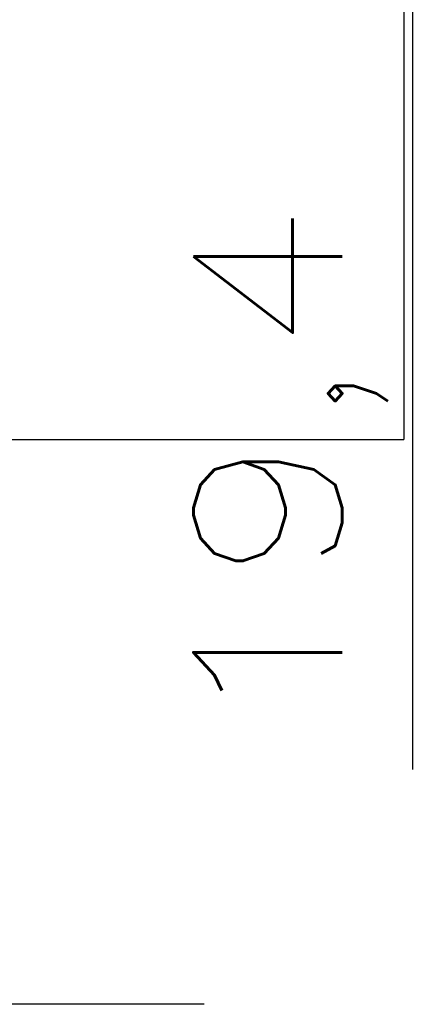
# Model space of a CAD drawing. Header units: millimetres. Extents: x 4 to 205, y 5 to 292.
# Tile 50 of 107: x 52 to 60, y 151 to 171. Entities that reach past the tile are written whole.
import ezdxf

# ---------------------------------------------------------------- set-up
doc = ezdxf.new("R2010")
doc.units = ezdxf.units.MM
doc.layers.add('1', color=7, linetype='CONTINUOUS')
doc.styles.add('DEFAULT', font='simplex.shx')

msp = doc.modelspace()

# ---------------------------------------------------------------- linework, layer by layer
at = {"layer": '1', "color": 251, "linetype": 'CONTINUOUS'}
for p in [(59.689, 207.037), (31.036, 162.136)]:
    msp.add_line(p, (59.689, 162.136), dxfattribs=at)
at = {"layer": '1', "color": 27, "linetype": 'CONTINUOUS'}
for p, q in [((59.862, 180.285), (59.862, 155.492)), ((55.669, 150.768), (26.537, 150.768))]:
    msp.add_line(p, q, dxfattribs=at)

# ---------------------------------------------------------------- texts
at = {"layer": '1', "color": 87, "linetype": 'CONTINUOUS', "insert": (59.362, 156.167), "char_height": 3, "attachment_point": 7, "rotation": 90, "line_spacing_factor": 1.204819, "style": 'DEFAULT'}
msp.add_mtext('\\W01.192;19,4 ', dxfattribs=at)

doc.saveas('drawing.dxf')
